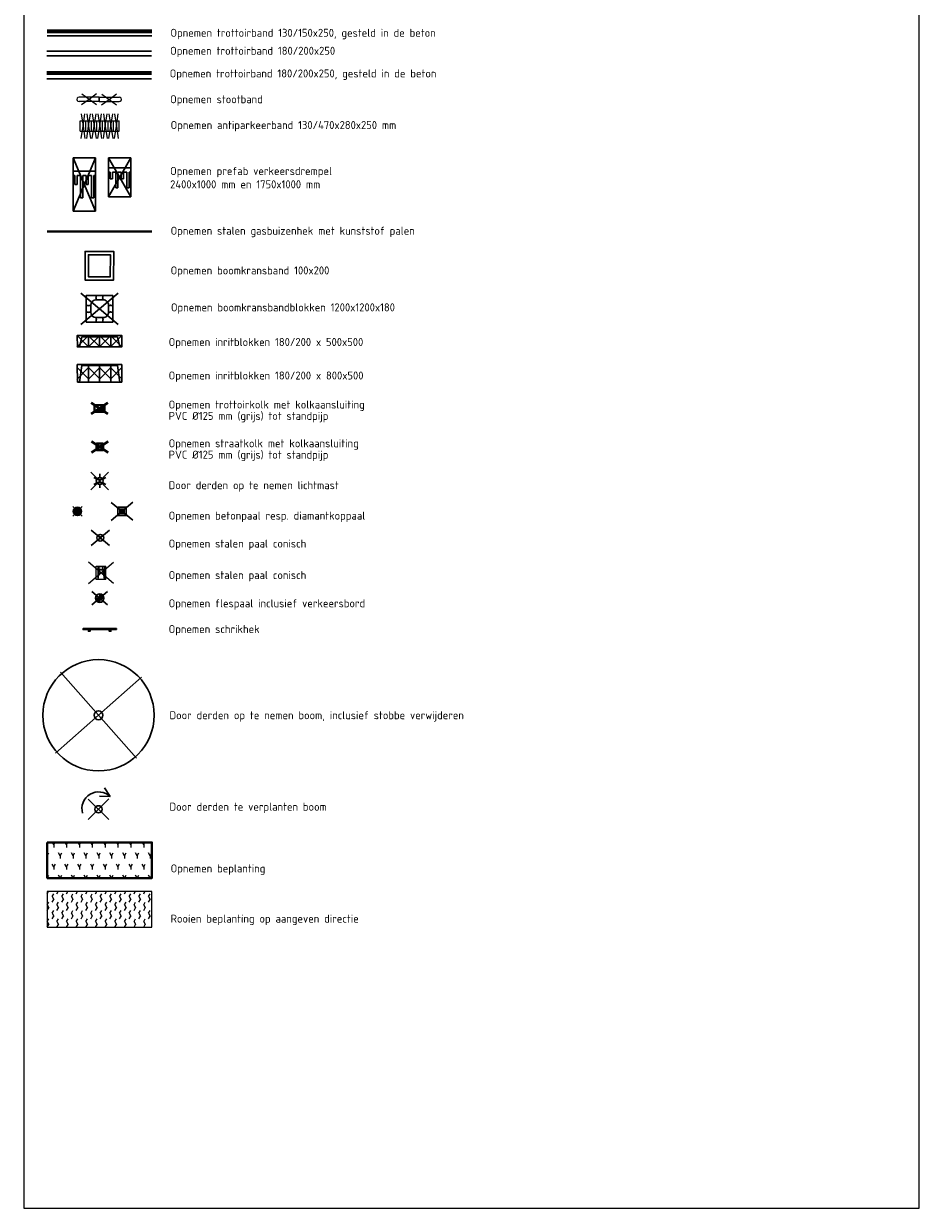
# Model space of a CAD drawing. Header units: metres. Extents: x -1 to 162893, y -2 to 502950.
# Tile 106 of 107: x 162852 to 162893, y 502844 to 502897. Entities that reach past the tile are written whole.
import ezdxf

# ---------------------------------------------------------------- set-up
doc = ezdxf.new("R2010")
doc.units = ezdxf.units.M
for name, color, linetype, lineweight, true_color in [('V-BH-GR-BEPLANTING_CULTUUR-A', 92, 'Continuous', 40, 0x00bd00), ('V-WE-GR-BEPLANTING_CULTUUR-A', 92, 'Continuous', 13, 0x00bd00), ('V-WE-VH-KANTOPSLUITING_ELEMENT_INRIT-S', 252, 'Continuous', 30, 0x696969)]:
    doc.layers.add(name, color=color, linetype=linetype, lineweight=lineweight, true_color=true_color)
for name, color, linetype, lineweight in [('V-BH-RI-GWA_KOLK-S', 30, 'Continuous', 40), ('V-BH-VH-KANTOPSLUITING_ELEMENT_BOOMKRANSBAND-G', 7, 'Continuous', 30), ('V-BH-VH-KANTOPSLUITING_TROTTOIRBAND_130 150-G', 6, 'Continuous', 30), ('V-BH-VH-KANTOPSLUITING_TROTTOIRBAND_180 200-G', 6, 'Continuous', 30), ('V-BH-VH-KANTOPSLUITING_VOORKANTBAND-G', 2, 'Continuous', 30), ('V-WE-GR-BEPLANTING-A-250', 92, 'Continuous', 18), ('V-WE-GR-BOOM-S', 1, 'Continuous', 30), ('V-WE-IE-MEUBILAIR_WEGMEUBILAIR_BOOMKRANS-S', 7, 'Continuous', 30), ('V-WE-IE-MEUBILAIR_WEGMEUBILAIR_LICHTMAST-S', 7, 'Continuous', 30), ('V-WE-IE-MEUBILAIR_WEGMEUBILAIR_PAAL CONISCH-S', 7, 'Continuous', 30), ('V-WE-IE-MEUBILAIR_WEGMEUBILAIR_PAAL KUNSTSTOF-S', 7, 'Continuous', 30), ('V-WE-IE-MEUBILAIR_WEGMEUBILAIR_PAAL-S', 7, 'Continuous', 30), ('V-WE-IE-MEUBILAIR_WEGMEUBILAIR_PARKEERMAATREGEL-S', 7, 'Continuous', 25), ('V-WE-IE-MEUBILAIR_WEGMEUBILAIR_SCHRIKHEK-S', 7, 'Continuous', 30), ('V-WE-IE-TERREINAFSCHEIDING_KUNSTMATIG_HEKWERK_LAAG-G', 6, 'Continuous', 40), ('V-WE-VH-DREMPEL_PREFAB_ELEMENT-S', 30, 'Continuous', 30), ('V-WE-VH-KANTOPSLUITING_BETONRUG-RWS-G', 7, 'Continuous', 40), ('V-WE-VH-STOOTBAND-S', 7, 'Continuous', 25), ('X-XX-AL-LEGENDA-G', 7, 'Continuous', 0)]:
    doc.layers.add(name, color=color, linetype=linetype, lineweight=lineweight)
doc.layers.add('X-XX-AL-HULPLIJN 02-G', color=2, linetype='Continuous', lineweight=18, true_color=0xffff00, plot=False)
doc.styles.add('NLCS-ISO-T18', font='NLCS-ISO.ttf', dxfattribs={"height": 0.0018})

# ---------------------------------------------------------------- blocks, each defined once
blk = doc.blocks.new('V-SIE-WEG_LICHTMAST-SO')
at = {"layer": 'V-WE-IE-MEUBILAIR_WEGMEUBILAIR_LICHTMAST-S', "ltscale": 618.767264}
for p, q in [((0.425, -0.374), (-0.425, 0.374)), ((-0.374, -0.425), (0.374, 0.425))]:
    blk.add_line(p, q, dxfattribs=at)
at = {"layer": 'V-WE-IE-MEUBILAIR_WEGMEUBILAIR_LICHTMAST-S', "ltscale": 61.876726}
for p, q in [((-0.14, 0.07), (-0.281, 0.139)), ((-0.01, 0.156), (-0.02, 0.313)), ((0.13, 0.087), (0.261, 0.174)), ((-0.13, -0.087), (-0.261, -0.174)), ((0.01, -0.156), (0.02, -0.313)), ((0.14, -0.07), (0.281, -0.139))]:
    blk.add_line(p, q, dxfattribs=at)
at = {"layer": 'V-WE-IE-MEUBILAIR_WEGMEUBILAIR_LICHTMAST-S', "ltscale": 618.767264, "flags": 128}
for points in [[(-0.148, 0.053), (0.14, 0.071)], [(-0.14, -0.071), (0.148, -0.053)]]:
    blk.add_lwpolyline(points, dxfattribs=at)
at = {"layer": 'V-WE-IE-MEUBILAIR_WEGMEUBILAIR_LICHTMAST-S', "ltscale": 61.876726}
blk.add_circle((0, 0), 0.157, dxfattribs=at)
blk = doc.blocks.new('V-SIE-WEG_PAAL_KUNSTSTOF')
at = {"layer": 'V-WE-IE-MEUBILAIR_WEGMEUBILAIR_PAAL KUNSTSTOF-S'}
for p, q in [((0.51, -0.371), (-0.51, 0.371)), ((-0.454, -0.438), (0.454, 0.438)), ((-0.2, 0.174), (0.2, -0.174)), ((0.174, 0.2), (-0.174, -0.2))]:
    blk.add_line(p, q, dxfattribs=at)
at = {"layer": 'V-WE-IE-MEUBILAIR_WEGMEUBILAIR_PAAL KUNSTSTOF-S', "flags": 128}
for points in [[(-0.174, -0.2), (0.2, -0.174), (0.174, 0.2), (-0.2, 0.174), (-0.174, -0.2)], [(-0.1, 0.087), (0.088, 0.1), (0.101, -0.087), (-0.087, -0.1), (-0.1, 0.087)]]:
    blk.add_lwpolyline(points, dxfattribs=at)
blk = doc.blocks.new('V-SIE-WEG_PAAL_BETON')
at = {"layer": 'V-WE-IE-MEUBILAIR_WEGMEUBILAIR_PAAL-S', "ltscale": 1.5}
for p, q in [((-0.225, 0.198), (0.225, -0.198)), ((0.198, 0.225), (-0.198, -0.225))]:
    blk.add_line(p, q, dxfattribs=at)
for radius in [0.187, 0.15, 0.112, 0.078, 0.075, 0.027]:
    blk.add_circle((0, 0), radius, dxfattribs=at)
blk = doc.blocks.new('V-SGR-BOOM_001')
at = {"layer": 'V-WE-GR-BOOM-S', "ltscale": 0.0025}
for p, q in [((1.831, -1.823), (-1.831, 1.823)), ((1.823, 1.831), (-1.823, -1.831))]:
    blk.add_line(p, q, dxfattribs=at)
at = {"layer": 'V-WE-GR-BOOM-S', "ltscale": 2.5}
for radius in [2.5, 0.2]:
    blk.add_circle((0, 0), radius, dxfattribs=at)
blk = doc.blocks.new('V-SRI-KOLK_STRAAT_300X300-SO')
at = {"layer": 'V-BH-RI-GWA_KOLK-S', "ltscale": 0.02}
for p, q in [((-0.399, 0.376), (0.38, -0.077)), ((0.349, 0.422), (-0.368, -0.123))]:
    blk.add_line(p, q, dxfattribs=at)
at = {"layer": 'V-BH-RI-GWA_KOLK-S', "ltscale": 0.2}
for p, q in [((0.15, 0.009), (-0.168, 0.29)), ((-0.15, -0.009), (0.131, 0.309))]:
    blk.add_line(p, q, dxfattribs=at)
at = {"layer": 'V-BH-RI-GWA_KOLK-S', "ltscale": 0.2, "flags": 128}
blk.add_lwpolyline([(-0.15, -0.009), (0.15, 0.009), (0.131, 0.309), (-0.168, 0.29), (-0.15, -0.009)], dxfattribs=at)
blk = doc.blocks.new('V-SRI-KOLK_TROTTOIR-SO')
at = {"layer": 'V-BH-RI-GWA_KOLK-S', "linetype": 'Continuous'}
blk.add_hatch(color=256, dxfattribs=at).paths.add_polyline_path([(-0.216, -0.163), (0.233, -0.137), (0.216, 0.163)])
at = {"layer": 'V-BH-RI-GWA_KOLK-S', "ltscale": 0.02}
for p, q in [((0.389, -0.228), (-0.389, 0.228)), ((-0.36, -0.271), (0.36, 0.271))]:
    blk.add_line(p, q, dxfattribs=at)
at = {"layer": 'V-BH-RI-GWA_KOLK-S', "ltscale": 0.2}
blk.add_line((0.216, 0.163), (-0.216, -0.163), dxfattribs=at)
at = {"layer": 'V-BH-RI-GWA_KOLK-S', "ltscale": 0.2, "flags": 128}
blk.add_lwpolyline([(0.216, 0.163), (-0.233, 0.137), (-0.216, -0.163), (0.233, -0.137), (0.216, 0.163)], dxfattribs=at)
blk = doc.blocks.new('V-SIE-WEG_PAAL_ALGEMEEN_TYPE_02-SO')
at = {"layer": 'V-WE-IE-MEUBILAIR_WEGMEUBILAIR_PAAL-S', "linetype": 'Continuous'}
h = blk.add_hatch(color=256, dxfattribs=at)
edge = h.paths.add_edge_path()
edge.add_line((0.012, -0.187), (0.012, -0.187))
edge.add_line((0.012, -0.187), (0, 0))
edge.add_line((0, 0), (-0.187, -0.012))
edge.add_line((-0.187, -0.012), (-0.187, -0.012))
edge.add_arc((0, 0), 0.188, 183.6367, 273.6367)
edge = h.paths.add_edge_path()
edge.add_line((0.187, 0.012), (0.187, 0.012))
edge.add_arc((0, 0), 0.187, 3.6367, 93.6367)
edge.add_line((-0.012, 0.187), (-0.012, 0.187))
edge.add_line((-0.012, 0.187), (0, 0))
edge.add_line((0, 0), (0.187, 0.012))
h = blk.add_hatch(color=256, dxfattribs=at)
edge = h.paths.add_edge_path()
edge.add_line((0.012, -0.187), (0.012, -0.187))
edge.add_line((0.012, -0.187), (0, 0))
edge.add_line((0, 0), (-0.187, -0.012))
edge.add_line((-0.187, -0.012), (-0.187, -0.012))
edge.add_arc((0, 0), 0.188, 183.6367, 273.6367)
h = blk.add_hatch(color=256, dxfattribs=at)
edge = h.paths.add_edge_path()
edge.add_line((0.187, 0.012), (0.187, 0.012))
edge.add_arc((0, 0), 0.187, 3.6367, 93.6367)
edge.add_line((-0.012, 0.187), (-0.012, 0.187))
edge.add_line((-0.012, 0.187), (0, 0))
edge.add_line((0, 0), (0.187, 0.012))
at = {"layer": 'V-WE-IE-MEUBILAIR_WEGMEUBILAIR_PAAL-S'}
for p, q in [((0.368, -0.271), (-0.368, 0.271)), ((-0.331, -0.315), (0.331, 0.315))]:
    blk.add_line(p, q, dxfattribs=at)
at = {"layer": 'V-WE-IE-MEUBILAIR_WEGMEUBILAIR_PAAL-S', "ltscale": 0.5}
for p, q in [((-0.187, -0.012), (0.187, 0.012)), ((0.012, -0.187), (-0.012, 0.187))]:
    blk.add_line(p, q, dxfattribs=at)
blk.add_circle((0, 0), 0.188, dxfattribs=at)
blk = doc.blocks.new('V-SVH-INRITELEMENT_180 200_180X800X500_RECHTS1')
at = {"layer": 'V-WE-VH-KANTOPSLUITING_ELEMENT_INRIT-S'}
for p, q in [((-0.062, 0.667), (0.511, 0.163)), ((-0.051, 0.798), (0.448, 0.83)), ((0, 0), (-0.051, 0.798)), ((-0.048, 0.748), (0.252, 0.768)), ((0.477, 0.702), (-0.028, 0.128)), ((0.252, 0.768), (0.404, 0.026)), ((0.499, 0.032), (0.448, 0.83)), ((0, 0), (0.499, 0.032))]:
    blk.add_line(p, q, dxfattribs=at)
blk = doc.blocks.new('V-SVH-INRITELEMENT_180 200_180X800X500_LINKS1')
at = {"layer": 'V-WE-VH-KANTOPSLUITING_ELEMENT_INRIT-S'}
for p, q in [((-0.062, 0.667), (0.511, 0.163)), ((-0.051, 0.798), (0.448, 0.83)), ((0, 0), (-0.051, 0.798)), ((0.477, 0.702), (-0.028, 0.128)), ((0.095, 0.006), (0.152, 0.761)), ((0.152, 0.761), (0.451, 0.78)), ((0.499, 0.032), (0.448, 0.83)), ((0, 0), (0.499, 0.032))]:
    blk.add_line(p, q, dxfattribs=at)
blk = doc.blocks.new('V-SVH-INRITELEMENT_180 200_180X800X500_MIDDEN1')
at = {"layer": 'V-WE-VH-KANTOPSLUITING_ELEMENT_INRIT-S'}
for p, q in [((-0.062, 0.667), (0.511, 0.163)), ((-0.051, 0.798), (0.448, 0.83)), ((0, 0), (-0.051, 0.798)), ((-0.048, 0.748), (0.451, 0.78)), ((0.477, 0.702), (-0.028, 0.128)), ((0.499, 0.032), (0.448, 0.83)), ((0, 0), (0.499, 0.032))]:
    blk.add_line(p, q, dxfattribs=at)
blk = doc.blocks.new('V-SVH-INRITELEMENT_180 200_160X500X500_RECHTS3')
at = {"layer": 'V-WE-VH-KANTOPSLUITING_ELEMENT_INRIT-S'}
for p, q in [((0.485, 0.553), (-0.019, -0.021)), ((-0.054, 0.518), (0.52, 0.014)), ((-0.032, 0.499), (0.466, 0.531)), ((0, 0), (-0.032, 0.499)), ((-0.029, 0.449), (0.27, 0.469)), ((0, 0), (0.499, 0.032)), ((0.27, 0.469), (0.404, 0.026)), ((0.499, 0.032), (0.466, 0.531))]:
    blk.add_line(p, q, dxfattribs=at)
blk = doc.blocks.new('V-SVH-INRITELEMENT_180 200_160X500X500_MIDDEN56')
at = {"layer": 'V-WE-VH-KANTOPSLUITING_ELEMENT_INRIT-S'}
for p, q in [((0.485, 0.553), (-0.019, -0.021)), ((-0.054, 0.518), (0.52, 0.014)), ((-0.032, 0.499), (0.466, 0.531)), ((0, 0), (-0.032, 0.499)), ((-0.029, 0.449), (0.47, 0.482)), ((0, 0), (0.499, 0.032)), ((0.499, 0.032), (0.466, 0.531))]:
    blk.add_line(p, q, dxfattribs=at)
blk = doc.blocks.new('V-SVH-INRITELEMENT_180 200_160X500X500_MIDDEN57')
at = {"layer": 'V-WE-VH-KANTOPSLUITING_ELEMENT_INRIT-S'}
for p, q in [((0.485, 0.553), (-0.019, -0.021)), ((-0.054, 0.518), (0.52, 0.014)), ((-0.032, 0.499), (0.466, 0.531)), ((0, 0), (-0.032, 0.499)), ((-0.029, 0.449), (0.47, 0.482)), ((0, 0), (0.499, 0.032)), ((0.499, 0.032), (0.466, 0.531))]:
    blk.add_line(p, q, dxfattribs=at)
blk = doc.blocks.new('V-SVH-INRITELEMENT_180 200_160X500X500_LINKS3')
at = {"layer": 'V-WE-VH-KANTOPSLUITING_ELEMENT_INRIT-S'}
for p, q in [((0.485, 0.553), (-0.019, -0.021)), ((-0.054, 0.518), (0.52, 0.014)), ((-0.032, 0.499), (0.466, 0.531)), ((0, 0), (-0.032, 0.499)), ((0, 0), (0.499, 0.032)), ((0.095, 0.006), (0.17, 0.462)), ((0.17, 0.462), (0.47, 0.482)), ((0.499, 0.032), (0.466, 0.531))]:
    blk.add_line(p, q, dxfattribs=at)
blk = doc.blocks.new('V-SVH-INRITELEMENT_180 200_180X800X500_MIDDEN2')
at = {"layer": 'V-WE-VH-KANTOPSLUITING_ELEMENT_INRIT-S'}
for p, q in [((-0.062, 0.667), (0.511, 0.163)), ((-0.051, 0.798), (0.448, 0.83)), ((0, 0), (-0.051, 0.798)), ((-0.048, 0.748), (0.451, 0.78)), ((0.477, 0.702), (-0.028, 0.128)), ((0.499, 0.032), (0.448, 0.83)), ((0, 0), (0.499, 0.032))]:
    blk.add_line(p, q, dxfattribs=at)
blk = doc.blocks.new('V-SIE-WEG_PAAL_CONISCH')
at = {"layer": 'V-WE-IE-MEUBILAIR_WEGMEUBILAIR_PAAL CONISCH-S'}
for p, q in [((0.436, -0.321), (-0.436, 0.321)), ((-0.392, -0.373), (0.392, 0.373)), ((-0.111, 0.102), (-0.031, 0.029)), ((0.102, 0.11), (0.029, 0.03)), ((-0.029, -0.032), (-0.101, -0.111)), ((0.031, -0.028), (0.111, -0.101))]:
    blk.add_line(p, q, dxfattribs=at)
for radius in [0.15, 0.0425]:
    blk.add_circle((0, 0), radius, dxfattribs=at)
for p in [(-0.111, 0.102), (0.102, 0.11)]:
    blk.add_point(p, dxfattribs=at)
blk = doc.blocks.new('V-SIE-WEG_BOOMKRANS_1200X1200_180 2001')
at = {"layer": 'V-WE-IE-MEUBILAIR_WEGMEUBILAIR_BOOMKRANS-S'}
for p, q in [((0.879, -0.647), (-0.879, 0.647)), ((-0.79, -0.753), (0.79, 0.753)), ((-0.637, 0.561), (-0.188, 0.589)), ((-0.637, 0.561), (-0.608, 0.112)), ((0.561, 0.637), (0.112, 0.608)), ((0.561, 0.637), (0.589, 0.188)), ((-0.39, -0.175), (-0.409, 0.124)), ((-0.175, 0.39), (0.124, 0.409)), ((0.39, 0.175), (0.409, -0.124)), ((-0.561, -0.637), (-0.589, -0.188)), ((-0.124, -0.409), (0.175, -0.39)), ((0.637, -0.561), (0.608, -0.112)), ((-0.561, -0.637), (-0.112, -0.608)), ((0.637, -0.561), (0.188, -0.589))]:
    blk.add_line(p, q, dxfattribs=at)
at = {"layer": 'V-WE-IE-MEUBILAIR_WEGMEUBILAIR_BOOMKRANS-S', "flags": 128}
for points in [[(0.561, 0.637), (-0.637, 0.561), (-0.561, -0.637), (0.637, -0.561), (0.561, 0.637)], [(-0.188, 0.589), (-0.182, 0.506), (-0.196, 0.479), (-0.179, 0.453), (-0.175, 0.39)], [(0.112, 0.608), (0.117, 0.525), (0.104, 0.498), (0.12, 0.472), (0.124, 0.409)], [(-0.608, 0.112), (-0.525, 0.117), (-0.498, 0.104), (-0.472, 0.12), (-0.409, 0.124)], [(0.589, 0.188), (0.506, 0.182), (0.479, 0.196), (0.453, 0.179), (0.39, 0.175)], [(-0.589, -0.188), (-0.506, -0.182), (-0.479, -0.196), (-0.453, -0.179), (-0.39, -0.175)], [(-0.112, -0.608), (-0.117, -0.525), (-0.104, -0.498), (-0.12, -0.472), (-0.124, -0.409)], [(0.188, -0.589), (0.182, -0.506), (0.196, -0.479), (0.179, -0.453), (0.175, -0.39)], [(0.608, -0.112), (0.525, -0.117), (0.498, -0.104), (0.472, -0.12), (0.409, -0.124)]]:
    blk.add_lwpolyline(points, dxfattribs=at)
at = {"layer": 'V-WE-IE-MEUBILAIR_WEGMEUBILAIR_BOOMKRANS-S'}
for centre, start, end in [((-0.159, 0.14), 93.6367, 183.6367), ((0.14, 0.159), 3.6367, 93.6367), ((-0.14, -0.159), 183.6367, 273.6367), ((0.159, -0.14), 273.6367, 3.6367)]:
    blk.add_arc(centre, 0.25, start, end, dxfattribs=at)
blk = doc.blocks.new('V-SVH-STOOTBAND_VLAK_ROND_1000X200114')
at = {"layer": 'V-WE-VH-STOOTBAND-S', "flags": 128}
for points in [[(-0.006, 0.1), (0.892, 0.157)], [(0.006, -0.1), (-0.006, 0.1)], [(0.006, -0.1), (0.905, -0.043)]]:
    blk.add_lwpolyline(points, dxfattribs=at)
at = {"layer": 'V-WE-VH-STOOTBAND-S', "ltscale": 0.1, "flags": 128}
for points in [[(0.099, 0.248), (0.449, 0.029), (0.769, 0.291)], [(0.129, -0.234), (0.449, 0.029), (0.798, -0.19)]]:
    blk.add_lwpolyline(points, dxfattribs=at)
at = {"layer": 'V-WE-VH-STOOTBAND-S'}
blk.add_arc((0.898, 0.057), 0.1, 273.6339, 93.6346, dxfattribs=at)
blk = doc.blocks.new('V-SVH-STOOTBAND_VLAK_ROND_1000X200115')
at = {"layer": 'V-WE-VH-STOOTBAND-S', "flags": 128}
for points in [[(-0.006, 0.1), (-0.905, 0.043)], [(-0.006, 0.1), (0.006, -0.1)], [(0.006, -0.1), (-0.892, -0.157)]]:
    blk.add_lwpolyline(points, dxfattribs=at)
at = {"layer": 'V-WE-VH-STOOTBAND-S', "ltscale": 0.1, "flags": 128}
for points in [[(-0.13, 0.234), (-0.449, -0.029), (-0.798, 0.19)], [(-0.099, -0.248), (-0.449, -0.029), (-0.769, -0.291)]]:
    blk.add_lwpolyline(points, dxfattribs=at)
at = {"layer": 'V-WE-VH-STOOTBAND-S'}
blk.add_arc((-0.898, -0.057), 0.1, 93.6375, 273.6381, dxfattribs=at)
blk = doc.blocks.new('SIE-WEG_SCHRIKHEK-SO4')
at = {"layer": 'V-WE-IE-MEUBILAIR_WEGMEUBILAIR_SCHRIKHEK-S', "linetype": 'Continuous'}
for points in [[(0.187, 0.012), (0.19, -0.038), (0.377, -0.026), (0.374, 0.024)], [(0.561, 0.036), (0.565, -0.014), (0.752, -0.002), (0.748, 0.048)], [(-0.561, -0.036), (-0.558, -0.086), (-0.371, -0.074), (-0.374, -0.024)], [(-0.184, -0.062), (0.003, -0.05), (0, 0), (-0.187, -0.012)]]:
    blk.add_hatch(color=256, dxfattribs=at).paths.add_polyline_path(points)
at = {"layer": 'V-WE-IE-MEUBILAIR_WEGMEUBILAIR_SCHRIKHEK-S', "ltscale": 0.5}
for p, q in [((0.003, -0.05), (0, 0)), ((0.187, 0.012), (0.19, -0.038)), ((0.374, 0.024), (0.377, -0.026)), ((0.561, 0.036), (0.565, -0.014)), ((-0.558, -0.086), (-0.561, -0.036)), ((-0.371, -0.074), (-0.374, -0.024)), ((-0.184, -0.062), (-0.187, -0.012))]:
    blk.add_line(p, q, dxfattribs=at)
at = {"layer": 'V-WE-IE-MEUBILAIR_WEGMEUBILAIR_SCHRIKHEK-S', "ltscale": 0.5, "flags": 128}
for points in [[(0.752, -0.002), (-0.745, -0.097), (-0.748, -0.048), (0.748, 0.048), (0.752, -0.002)], [(-0.427, -0.077), (-0.422, -0.152), (-0.497, -0.157), (-0.502, -0.082), (-0.427, -0.077)], [(0.508, -0.018), (0.513, -0.093), (0.438, -0.097), (0.434, -0.023), (0.508, -0.018)]]:
    blk.add_lwpolyline(points, dxfattribs=at)
blk = doc.blocks.new('SGR-BOOM_VERPLANTEN')
at = {"layer": 'V-WE-GR-BOOM-S'}
for p, q in [((0.491, 0.608), (0.006, 0.597)), ((0.491, 0.608), (0.206, 0.986)), ((-0.492, 0.433), (0.492, -0.433)), ((0.431, 0.492), (-0.431, -0.492))]:
    blk.add_line(p, q, dxfattribs=at)
blk.add_circle((0, 0), 0.162, dxfattribs=at)
blk.add_arc((0.008, 0.028), 0.755, 50.1994, 199.1497, dxfattribs=at)
blk = doc.blocks.new('V-SVH-DREMPEL_PREFAB_2400X10007')
at = {"layer": 'V-WE-VH-DREMPEL_PREFAB_ELEMENT-S'}
for p, q in [((0, 0), (-0.975, -0.224)), ((0, 0), (0.537, -2.339)), ((-0.975, -0.224), (-0.438, -2.563)), ((-0.67, -0.769), (-0.767, -0.792)), ((-0.767, -0.792), (-0.544, -1.766)), ((-0.67, -0.769), (-0.446, -1.744)), ((-0.183, -0.657), (-0.28, -0.68)), ((-0.28, -0.68), (-0.056, -1.655)), ((-0.183, -0.657), (0.041, -1.632)), ((-0.292, -1.298), (-0.39, -1.321)), ((-0.39, -1.321), (-0.3, -1.71)), ((-0.292, -1.298), (-0.203, -1.688)), ((0.195, -1.186), (0.098, -1.209)), ((0.098, -1.209), (0.187, -1.599)), ((0.195, -1.186), (0.285, -1.576)), ((0.358, -1.559), (0.285, -1.576)), ((-0.544, -1.766), (-0.617, -1.783)), ((0.403, -1.754), (-0.572, -1.978)), ((-0.3, -1.71), (-0.446, -1.744)), ((-0.056, -1.655), (-0.203, -1.688)), ((0.187, -1.599), (0.041, -1.632)), ((0.537, -2.339), (-0.438, -2.563))]:
    blk.add_line(p, q, dxfattribs=at)
at = {"layer": 'V-WE-VH-DREMPEL_PREFAB_ELEMENT-S', "flags": 128}
for points in [[(0, 0), (-0.438, -2.563)], [(0.537, -2.339), (-0.975, -0.224)]]:
    blk.add_lwpolyline(points, dxfattribs=at)
blk = doc.blocks.new('V-SVH-DREMPEL_PREFAB_1750X10002')
at = {"layer": 'V-WE-VH-DREMPEL_PREFAB_ELEMENT-S'}
for p, q in [((1.746, 0.111), (0, 0)), ((0, 0), (0.064, -0.998)), ((1.098, 0.07), (1.103, -0.005)), ((1.297, 0.083), (1.361, -0.915)), ((1.746, 0.111), (1.81, -0.887)), ((1.118, -0.254), (0.42, -0.299)), ((0.42, -0.299), (0.426, -0.399)), ((1.125, -0.354), (0.426, -0.399)), ((1.103, -0.005), (0.803, -0.024)), ((0.803, -0.024), (0.81, -0.124)), ((1.109, -0.105), (0.81, -0.124)), ((1.134, -0.504), (0.835, -0.523)), ((0.835, -0.523), (0.841, -0.623)), ((1.109, -0.105), (1.118, -0.254)), ((1.125, -0.354), (1.134, -0.504)), ((1.81, -0.887), (0.064, -0.998)), ((1.15, -0.753), (0.452, -0.798)), ((0.452, -0.798), (0.458, -0.898)), ((1.157, -0.853), (0.458, -0.898)), ((1.141, -0.604), (0.841, -0.623)), ((1.141, -0.604), (1.15, -0.753)), ((1.157, -0.853), (1.161, -0.928))]:
    blk.add_line(p, q, dxfattribs=at)
at = {"layer": 'V-WE-VH-DREMPEL_PREFAB_ELEMENT-S', "flags": 128}
for points in [[(0, 0), (1.81, -0.887)], [(1.746, 0.111), (0.064, -0.998)]]:
    blk.add_lwpolyline(points, dxfattribs=at)
blk = doc.blocks.new('V-SVH-STOOTBAND_VLAK_VLAK_1000X200')
at = {"flags": 128}
for points in [[(-0.336, 0.242), (0, 0), (0.336, 0.242)], [(-0.336, -0.242), (0, 0), (0.334, -0.241)]]:
    blk.add_lwpolyline(points, dxfattribs=at)
for points in [[(-0.5, 0.1), (0.5, 0.1)], [(-0.5, -0.1), (-0.5, 0.1)], [(0.5, -0.1), (0.5, 0.1)], [(-0.5, -0.1), (0.5, -0.1)]]:
    blk.add_lwpolyline(points)
blk = doc.blocks.new('V-SIE-WEG_PARKEERMAATREGEL_SCHAMPBLOK_650X450X400')
for p, q in [((-0.568, -0.476), (0.568, 0.476)), ((0.568, -0.476), (-0.568, 0.476)), ((-0.221, -0.295), (-0.22, 0.295)), ((-0.22, 0.295), (0.22, 0.295)), ((-0.139, 0.295), (-0.14, -0.295)), ((-0.086, 0.137), (-0.14, -0.295)), ((-0.086, 0.137), (0.086, 0.137)), ((-0.085, 0.275), (0.085, 0.275)), ((-0.085, 0.156), (-0.085, 0.275)), ((-0.085, 0.156), (0.085, 0.156)), ((0.085, 0.156), (0.085, 0.275)), ((0.086, 0.137), (0.139, -0.295)), ((0.14, 0.295), (0.139, -0.295)), ((0.219, -0.295), (0.22, 0.295)), ((0.219, -0.295), (-0.221, -0.295)), ((-0.138, -0.284), (0.138, -0.284))]:
    blk.add_line(p, q)
for centre, radius, start, end in [((-0.781, 0.202), 0.698, 354.6444, 356.2081), ((-0.065, 0.275), 0.0198, 94.7355, 181.6894), ((0.065, 0.276), 0.0197, 357.3838, 80.4793), ((0.285, 0.158), 0.2, 180.7693, 186.2233)]:
    blk.add_arc(centre, radius, start, end)

msp = doc.modelspace()

# ---------------------------------------------------------------- hatches: boundary and pattern name
at = {"layer": 'V-WE-GR-BEPLANTING-A-250'}
h = msp.add_hatch(dxfattribs=at)
h.set_pattern_fill('AGR-BEPLANTING_SOORT_01-SO', color=256, scale=0.5, pattern_type=2)
h.set_pattern_definition([(60, (162853.45504, 502858.6647), (-0.288675, 0.5), [0.14434, -0.433013]), (120, (162853.45504, 502858.6647), (-0.57735, -1e-07), [0.14434, -0.433013]), (270, (162853.45504, 502858.66468), (0.288675, -0.5), [0.125, -0.875])])
h.paths.add_polyline_path([(162853.455, 502860.265), (162853.455, 502858.665), (162858.155, 502858.665), (162858.155, 502860.265)])
h = msp.add_hatch(dxfattribs=at)
h.set_pattern_fill('AGR-BEPLANTING_SOORT_02-SO', color=256, scale=0.5, pattern_type=2)
h.set_pattern_definition([(60, (162853.45504, 502856.45316), (-0.216507, 0.375), [0.144338, -0.288675]), (60, (162853.45504, 502856.70316), (-0.216507, 0.375), [0.144338, -0.288675]), (300, (162853.45504, 502856.70316), (0.433013, 3e-07), [0.144338, -0.288675])])
h.paths.add_polyline_path([(162853.455, 502858.053), (162853.455, 502856.453), (162858.155, 502856.453), (162858.155, 502858.053)])

# ---------------------------------------------------------------- linework, layer by layer
at = {"layer": 'V-BH-GR-BEPLANTING_CULTUUR-A', "flags": 128}
msp.add_lwpolyline([(162853.455, 502860.265), (162853.455, 502858.665), (162858.155, 502858.665), (162858.155, 502860.265), (162853.455, 502860.265)], dxfattribs=at)
at = {"layer": 'V-BH-VH-KANTOPSLUITING_ELEMENT_BOOMKRANSBAND-G', "flags": 128}
for points in [[(162856.249, 502886.677), (162855.304, 502886.677), (162855.302, 502885.692), (162856.29, 502885.691)], [(162856.287, 502885.691), (162856.289, 502886.677), (162856.249, 502886.677)]]:
    msp.add_lwpolyline(points, dxfattribs=at)
at = {"layer": 'V-BH-VH-KANTOPSLUITING_TROTTOIRBAND_130 150-G'}
msp.add_line((162858.148, 502896.668), (162853.448, 502896.668), dxfattribs=at)
at = {"layer": 'V-BH-VH-KANTOPSLUITING_TROTTOIRBAND_180 200-G'}
for p, q in [((162858.134, 502895.829), (162853.434, 502895.829)), ((162858.134, 502894.794), (162853.434, 502894.794))]:
    msp.add_line(p, q, dxfattribs=at)
at = {"layer": 'V-BH-VH-KANTOPSLUITING_VOORKANTBAND-G'}
for p, q in [((162858.148, 502896.518), (162853.448, 502896.518)), ((162858.134, 502895.629), (162853.434, 502895.629)), ((162858.134, 502894.594), (162853.434, 502894.594))]:
    msp.add_line(p, q, dxfattribs=at)
at = {"layer": 'V-BH-VH-KANTOPSLUITING_VOORKANTBAND-G', "flags": 128}
for points in [[(162856.249, 502886.827), (162855.154, 502886.827), (162855.152, 502885.543), (162856.29, 502885.541)], [(162856.29, 502885.541), (162856.437, 502885.541), (162856.439, 502886.827), (162856.249, 502886.827)]]:
    msp.add_lwpolyline(points, dxfattribs=at)
at = {"layer": 'V-WE-GR-BEPLANTING_CULTUUR-A', "flags": 128}
msp.add_lwpolyline([(162853.455, 502858.053), (162853.455, 502856.453), (162858.155, 502856.453), (162858.155, 502858.053), (162853.455, 502858.053)], dxfattribs=at)
at = {"layer": 'V-WE-IE-TERREINAFSCHEIDING_KUNSTMATIG_HEKWERK_LAAG-G'}
msp.add_line((162853.455, 502887.724), (162858.155, 502887.724), dxfattribs=at)
at = {"layer": 'V-WE-VH-KANTOPSLUITING_BETONRUG-RWS-G'}
for p, q in [((162858.148, 502896.768), (162853.448, 502896.768)), ((162858.134, 502894.894), (162853.434, 502894.894))]:
    msp.add_line(p, q, dxfattribs=at)
at = {"layer": 'X-XX-AL-HULPLIJN 02-G', "flags": 128}
msp.add_lwpolyline([(162852.395, 502843.818), (162892.636, 502843.818), (162892.636, 502950.496), (162852.395, 502950.496), (162852.395, 502843.818)], dxfattribs=at)

# ---------------------------------------------------------------- block references
at = {"color": 7, "linetype": 'Continuous', "lineweight": 0}
for name, p, rotation in [('V-SVH-STOOTBAND_VLAK_ROND_1000X200115', (162855.784, 502893.665), 356.3633437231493), ('V-SVH-STOOTBAND_VLAK_ROND_1000X200114', (162855.784, 502893.665), 356.3633437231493), ('V-SVH-DREMPEL_PREFAB_2400X10007', (162854.623, 502888.636), 167.0780354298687), ('V-SVH-DREMPEL_PREFAB_1750X10002', (162856.204, 502889.286), 86.35296101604), ('V-SIE-WEG_BOOMKRANS_1200X1200_180 2001', (162855.805, 502884.254), 356.3633437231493), ('V-SVH-INRITELEMENT_180 200_160X500X500_LINKS3', (162854.805, 502882.544), 356.3633437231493), ('V-SVH-INRITELEMENT_180 200_160X500X500_MIDDEN56', (162855.305, 502882.545), 356.3633437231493), ('V-SVH-INRITELEMENT_180 200_160X500X500_MIDDEN57', (162855.805, 502882.546), 356.3633437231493), ('V-SVH-INRITELEMENT_180 200_160X500X500_RECHTS3', (162856.305, 502882.547), 356.3633437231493), ('V-SVH-INRITELEMENT_180 200_180X800X500_LINKS1', (162854.805, 502880.951), 356.3633437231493), ('V-SVH-INRITELEMENT_180 200_180X800X500_MIDDEN1', (162855.305, 502880.951), 356.3633437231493), ('V-SVH-INRITELEMENT_180 200_180X800X500_MIDDEN2', (162855.805, 502880.951), 356.3633437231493), ('V-SVH-INRITELEMENT_180 200_180X800X500_RECHTS1', (162856.305, 502880.951), 356.3633437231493), ('V-SRI-KOLK_TROTTOIR-SO', (162855.804, 502879.776), 356.3633437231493), ('V-SRI-KOLK_STRAAT_300X300-SO', (162855.811, 502877.893), 356.3633437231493), ('V-SIE-WEG_LICHTMAST-SO', (162855.811, 502876.512), 356.3633437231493), ('V-SIE-WEG_PAAL_CONISCH', (162855.838, 502873.96), 356.3633437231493), ('V-SIE-WEG_PAAL_ALGEMEEN_TYPE_02-SO', (162855.811, 502871.244), 356.3633437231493), ('SIE-WEG_SCHRIKHEK-SO4', (162855.811, 502869.879), 356.3633437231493), ('V-SGR-BOOM_001', (162855.756, 502865.981), 356.3633437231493), ('SGR-BOOM_VERPLANTEN', (162855.756, 502861.753), 356.3633437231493)]:
    msp.add_blockref(name, p, dxfattribs=dict(at, rotation=rotation))
at = {"layer": 'V-WE-IE-MEUBILAIR_WEGMEUBILAIR_PAAL-S', "color": 7, "linetype": 'Continuous', "lineweight": 0, "rotation": 356.3633437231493}
for name, p in [('V-SIE-WEG_PAAL_KUNSTSTOF', (162856.811, 502875.146)), ('V-SIE-WEG_PAAL_BETON', (162854.811, 502875.146))]:
    msp.add_blockref(name, p, dxfattribs=at)
at = {"layer": 'V-WE-IE-MEUBILAIR_WEGMEUBILAIR_PARKEERMAATREGEL-S'}
msp.add_blockref('V-SIE-WEG_PARKEERMAATREGEL_SCHAMPBLOK_650X450X400', (162855.868, 502872.385), dxfattribs=at)
at = {"layer": 'V-WE-VH-STOOTBAND-S', "xscale": 0.25, "yscale": 2.3}
for p in [(162855.06, 502892.464), (162855.31, 502892.464), (162855.56, 502892.464), (162855.81, 502892.464), (162856.06, 502892.464), (162856.31, 502892.464), (162856.56, 502892.464)]:
    msp.add_blockref('V-SVH-STOOTBAND_VLAK_VLAK_1000X200', p, dxfattribs=at)

# ---------------------------------------------------------------- texts
at = {"layer": 'X-XX-AL-LEGENDA-G', "color": 7, "linetype": 'Continuous', "lineweight": 0, "char_height": 0.36, "attachment_point": 7, "rotation": 360, "style": 'NLCS-ISO-T18'}
for s, insert in [('Opnemen trottoirband 130/150x250, gesteld in de beton', (162858.989, 502896.368)), ('Opnemen trottoirband 180/200x250', (162858.976, 502895.561)), ('Opnemen trottoirband 180/200x250, gesteld in de beton', (162858.955, 502894.541)), ('Opnemen stootband', (162858.976, 502893.382)), ('Opnemen prefab verkeersdrempel\\P2400x1000 mm en 1750x1000 mm', (162858.976, 502889.666)), ('Opnemen stalen gasbuizenhek met kunststof palen', (162858.997, 502887.471)), ('Opnemen boomkransband 100x200', (162858.997, 502885.688)), ('Opnemen boomkransbandblokken 1200x1200x180', (162859.011, 502884.027)), ('Opnemen inritblokken 180/200 x 500x500', (162858.909, 502882.47)), ('Opnemen inritblokken 180/200 x 800x500', (162858.909, 502880.964)), ('Door derden op te nemen boom, inclusief stobbe verwijderen', (162858.947, 502865.693)), ('Door derden te verplanten boom', (162858.947, 502861.58))]:
    msp.add_mtext(s, dxfattribs=dict(at, insert=insert))
at = {"layer": 'X-XX-AL-LEGENDA-G', "color": 7, "linetype": 'Continuous', "lineweight": 0, "insert": (162858.997, 502892.223), "char_height": 0.36, "width": 10.82514, "attachment_point": 7, "rotation": 360, "style": 'NLCS-ISO-T18'}
msp.add_mtext('\\A1;Opnemen antiparkeerband 130/470x280x250 mm', dxfattribs=at)
at = {"layer": 'X-XX-AL-LEGENDA-G', "color": 7, "linetype": 'Continuous', "lineweight": 0, "char_height": 0.36, "attachment_point": 7, "rotation": 360, "line_spacing_factor": 0.85, "style": 'NLCS-ISO-T18'}
for s, insert in [('Opnemen trottoirkolk met kolkaansluiting \\PPVC %%C125 mm (grijs) tot standpijp', (162858.909, 502879.149)), ('Opnemen straatkolk met kolkaansluiting \\PPVC %%C125 mm (grijs) tot standpijp', (162858.909, 502877.406)), ('Door derden op te nemen lichtmast', (162858.909, 502876.033)), ('Opnemen betonpaal resp. diamantkoppaal', (162858.909, 502874.666)), ('Opnemen stalen paal conisch', (162858.909, 502873.411)), ('Opnemen stalen paal conisch', (162858.909, 502871.995)), ('Opnemen flespaal inclusief verkeersbord', (162858.909, 502870.724)), ('Opnemen schrikhek', (162858.909, 502869.566)), ('Opnemen beplanting', (162858.997, 502858.808)), ('Rooien beplanting op aangeven directie', (162858.997, 502856.55))]:
    msp.add_mtext(s, dxfattribs=dict(at, insert=insert))

doc.saveas('drawing.dxf')
